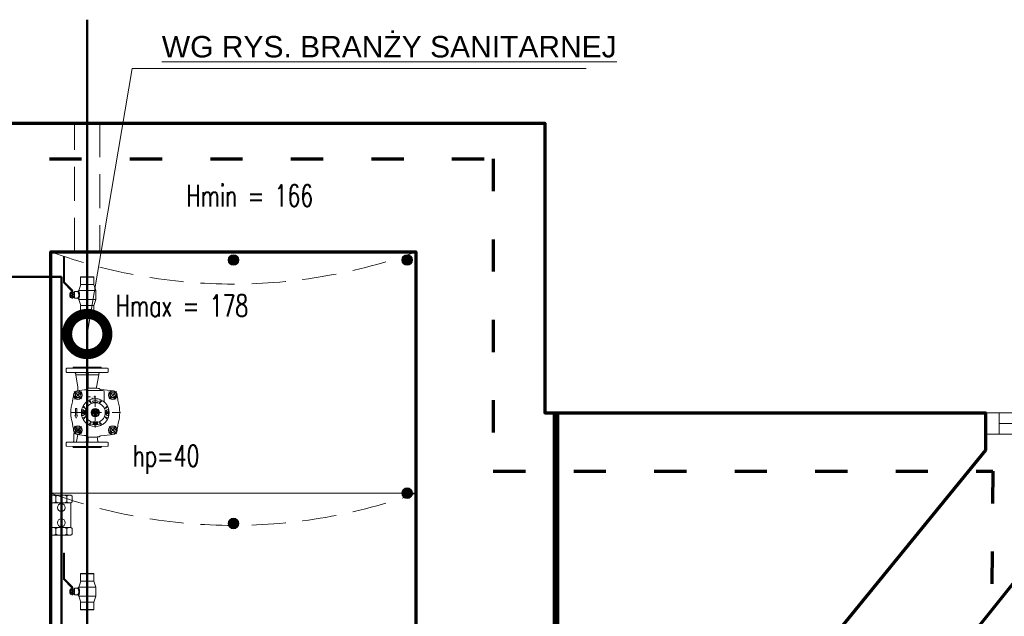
# Model space of a CAD drawing. Header units: centimetres. Extents: x 0 to 8068, y -312 to 10136.
# Tile 6 of 18: x 915 to 1282, y 1140 to 1363. Entities that reach past the tile are written whole.
import ezdxf
from ezdxf import colors
from ezdxf.entities.mleader import LeaderData, LeaderLine
from ezdxf.enums import TextEntityAlignment as Align
from ezdxf.math import Vec2, Vec3

# ---------------------------------------------------------------- set-up
doc = ezdxf.new("R2010")
doc.units = ezdxf.units.CM
for name, pattern in [('CENTER', [4, 2, -0.9, 0.2, -0.9]), ('DASHDOT', [25.4, 12.7, -6.35, 0, -6.35]), ('DASHED', [19.05, 12.7, -6.35]), ('ISO03W100', [30, 12, -18])]:
    doc.linetypes.add(name, pattern=pattern)
doc.layers.get('0').update_dxf_attribs({"lineweight": 13})
for name, color, linetype, lineweight, true_color in [('0_ZAKRES_OPRACOWANIA', 7, 'DASHED', 35, 0x01bfff), ('INW_NIEWIDOCZNE', 7, 'DASHED', 5, 0x838383), ('INW_OKNA', 7, 'Continuous', 13, 0x838383), ('INW_OPIS', 7, 'Continuous', 13, 0x838383), ('INW_WIDOKOWE', 7, 'Continuous', 13, 0x838383), ('INW_ŚCIANY KONSTRUKCYJNE', 7, 'Continuous', 70, 0x838383), ('PPOŻ_GRANICA STREFY', 7, 'Continuous', 13, 0xcc0403), ('S_WODA', 7, 'DASHED', 50, 0x3284cd)]:
    doc.layers.add(name, color=color, linetype=linetype, lineweight=lineweight, true_color=true_color)
doc.layers.add('A_OPIS', color=241, linetype='Continuous', lineweight=13)
doc.layers.add('IS_w_armatura', color=150, linetype='Continuous', lineweight=5)
doc.styles.add('50 ARIAL', font='arial.ttf', dxfattribs={"height": 8})
doc.styles.add('50 ROMANS', font='ROMANS.shx', dxfattribs={"width": 0.7, "height": 8})
doc.styles.add('CP_ATTR', font='simplex.shx')

# ---------------------------------------------------------------- blocks, each defined once
blk = doc.blocks.new('*U409')
for points in [[(-50, -4), (-45, -4), (-45, 4), (-50, 4), (-50, -4)], [(-5, 4), (-45, 4)], [(-5, -4), (0, -4), (0, 4), (-5, 4), (-5, -4)], [(-5, 0), (-45, 0)], [(-5, -4), (-45, -4)]]:
    blk.add_lwpolyline(points)
blk = doc.blocks.new('_DotSmall')
at = {"color": 0, "linetype": 'ByBlock', "const_width": 0.5}
blk.add_lwpolyline([(-0.0625, 0, 1), (0.0625, 0, 1)], format="xyb", close=True, dxfattribs=at)
blk = doc.blocks.new('JS50 (300mm) Apator Powogaz (widok góra)')
at = {"linetype": 'DASHDOT', "lineweight": 0, "ltscale": 3}
for p, q in [((136.7, 221.8), (163.6, 194.9)), ((215.2, 51.3), (215.2, 237.3)), ((293.7, 221.8), (266.8, 194.9)), ((42.2, 113.3), (348.2, 113.3)), ((270.2, 143.3), (160.2, 143.3)), ((136.7, 64.8), (163.6, 91.7)), ((293.7, 64.8), (266.8, 91.7))]:
    blk.add_line(p, q, dxfattribs=at)
at = {"linetype": 'Continuous', "lineweight": 0}
for p, q in [((49.2, 166.6), (49.6, 189.3)), ((51.6, 191.3), (62.9, 191.3)), ((65.1, 162.2), (64.9, 189.3)), ((143.2, 216.1), (140, 206.3)), ((140, 206.3), (146.9, 198.5)), ((153.4, 218.2), (143.2, 216.1)), ((146.9, 198.5), (157, 200.6)), ((160.3, 210.4), (153.4, 218.2)), ((157, 200.6), (160.3, 210.4)), ((190, 188.8), (200.8, 177.9)), ((195.3, 191.3), (200.8, 177.9)), ((214.5, 192.2), (214.5, 183.3)), ((215.9, 192.2), (215.9, 183.3)), ((235.1, 191.3), (229.5, 177.9)), ((229.5, 177.9), (240.4, 188.8)), ((270.5, 211.9), (278.4, 218.6)), ((272.3, 201.6), (270.5, 211.9)), ((282.1, 198.1), (272.3, 201.6)), ((278.4, 218.6), (288.2, 215)), ((290, 204.8), (282.1, 198.1)), ((288.2, 215), (290, 204.8)), ((325.2, 155.8), (325.5, 189.3)), ((338.8, 191.3), (327.5, 191.3)), ((341.2, 166.6), (340.8, 189.3)), ((45.2, 164.3), (49.2, 166.6)), ((45.2, 113.3), (45.2, 164.3)), ((49.2, 166.6), (49.2, 113.3)), ((65.2, 156.3), (65.1, 162.2)), ((65.2, 162.2), (65.2, 122.3)), ((71.1, 156.3), (74.7, 156.3)), ((74.7, 156.3), (120, 148.3)), ((74.7, 154.2), (74.7, 116.3)), ((120, 148.3), (124.3, 148.3)), ((125, 158.3), (125, 158.3)), ((132.2, 116.3), (132.2, 170.3)), ((138.2, 176.3), (175, 176.3)), ((167.2, 163.2), (180.6, 157.6)), ((169.7, 168.5), (180.6, 157.6)), ((178.8, 151.2), (171.8, 154)), ((175.9, 139.8), (175.9, 146.8)), ((178.7, 147.3), (176.4, 147.3)), ((178.3, 148.3), (177.2, 148.3)), ((203.7, 148.1), (203.6, 147.8)), ((203.6, 147.8), (205.5, 146.4)), ((203.7, 148.1), (207, 148.1)), ((204.7, 150.3), (204.8, 150.4)), ((204.7, 150.2), (204.7, 150.3)), ((204.7, 150), (204.7, 150.2)), ((204.7, 149.9), (204.7, 150)), ((204.8, 149.8), (204.7, 149.9)), ((204.7, 147.4), (206.5, 147.4)), ((206.7, 145.9), (204.7, 147.4)), ((204.8, 150.6), (204.9, 150.7)), ((204.8, 150.5), (204.8, 150.6)), ((204.8, 150.4), (204.8, 150.5)), ((204.8, 149.7), (204.8, 149.8)), ((204.8, 149.6), (204.8, 149.7)), ((204.9, 149.5), (204.8, 149.6)), ((204.9, 150.7), (205, 150.8)), ((204.9, 149.3), (204.9, 149.5)), ((205, 149.2), (204.9, 149.3)), ((205, 150.8), (205.1, 151)), ((205.1, 149.2), (205, 149.2)), ((205.1, 151), (205.3, 151.2)), ((205.2, 150.7), (205.1, 150.6)), ((205.1, 150.6), (205.1, 150.4)), ((205.1, 150.4), (205.1, 150.3)), ((205.1, 150.3), (205.2, 150.1)), ((205.2, 149.1), (205.1, 149.2)), ((205.4, 150.9), (205.2, 150.7)), ((205.2, 150.1), (205.3, 150)), ((205.4, 149), (205.2, 149.1)), ((205.3, 151.2), (205.5, 151.3)), ((205.3, 150), (205.4, 149.9)), ((205.7, 150.8), (205.4, 150.9)), ((205.4, 149.9), (205.6, 149.8)), ((205.7, 148.9), (205.4, 149)), ((205.5, 151.3), (205.8, 151.4)), ((205.6, 149.8), (205.7, 149.7)), ((206, 150.7), (205.7, 150.8)), ((205.7, 149.7), (205.9, 149.6)), ((205.9, 148.9), (205.7, 148.9)), ((205.8, 151.4), (206, 151.4)), ((205.9, 149.6), (206.2, 149.4)), ((206.2, 148.9), (205.9, 148.9)), ((206, 151.4), (206.3, 151.4)), ((206.2, 150.6), (206, 150.7)), ((206.3, 150.5), (206.2, 150.6)), ((206.2, 149.4), (206.5, 149.4)), ((206.4, 149), (206.2, 148.9)), ((206.3, 151.4), (206.5, 151.3)), ((206.5, 150.4), (206.3, 150.5)), ((206.6, 149.1), (206.4, 149)), ((206.5, 151.3), (206.7, 151.2)), ((206.6, 150.3), (206.5, 150.4)), ((206.5, 149.4), (206.7, 149.6)), ((206.7, 150.1), (206.6, 150.3)), ((206.8, 149.3), (206.6, 149.1)), ((206.7, 151.2), (206.9, 151)), ((206.8, 150), (206.7, 150.1)), ((206.7, 149.6), (206.8, 149.7)), ((206.8, 149.9), (206.8, 150)), ((206.8, 149.7), (206.8, 149.9)), ((206.9, 149.5), (206.8, 149.3)), ((206.8, 146.9), (206.8, 146.8)), ((207, 146.7), (206.8, 146.8)), ((206.9, 151), (207, 150.8)), ((207, 149.7), (206.9, 149.5)), ((207, 150.8), (207.1, 150.6)), ((207.1, 149.9), (207, 149.7)), ((207.5, 148.3), (207, 146.7)), ((208.5, 154.3), (207.1, 153.1)), ((207.3, 152.9), (207.1, 153.1)), ((207.1, 150.6), (207.2, 150.4)), ((207.2, 150.1), (207.1, 149.9)), ((207.2, 150.4), (207.2, 150.1)), ((207.5, 153.1), (207.3, 152.9)), ((207.3, 148.4), (207.3, 148.4)), ((207.5, 148.3), (207.3, 148.4)), ((207.8, 153.1), (208.5, 152.2)), ((208.5, 152.2), (207.9, 151.7)), ((208.4, 153.6), (210, 151.7)), ((208.5, 154.3), (208.7, 154.1)), ((208.5, 154.3), (208.7, 154.1)), ((208.7, 154.1), (208.5, 153.9)), ((208.7, 152), (208.5, 151.9)), ((208.7, 152), (209.6, 151)), ((210.7, 151.6), (209.1, 150.3)), ((209.6, 151), (209.4, 150.8)), ((210.6, 151.8), (210.4, 151.6)), ((210.6, 151.8), (210.7, 151.6)), ((211.9, 148.3), (212.6, 148.9)), ((217.1, 155.6), (212.6, 155.6)), ((212.6, 155.6), (212.6, 153.8)), ((221.4, 153.9), (212.6, 153.9)), ((212.6, 151.7), (212.6, 153.2)), ((221.4, 153.2), (212.6, 153.2)), ((213.7, 151.7), (212.6, 151.7)), ((212.6, 148.9), (213, 149.1)), ((213, 149.1), (213.2, 149.3)), ((213.2, 149.3), (213.5, 149.5)), ((213.5, 149.5), (213.6, 149.7)), ((213.6, 149.7), (213.7, 149.8)), ((213.7, 151.6), (213.7, 151.7)), ((213.7, 151.5), (213.7, 151.6)), ((213.7, 151.3), (213.7, 151.5)), ((213.7, 151), (213.7, 151.3)), ((213.7, 150.7), (213.7, 151)), ((213.7, 150.4), (213.7, 150.7)), ((213.7, 150.1), (213.7, 150.4)), ((213.7, 149.8), (213.7, 150.1)), ((216.2, 146.7), (216.5, 147.1)), ((216.5, 147.1), (216.7, 147.5)), ((216.7, 147.5), (216.9, 148)), ((216.9, 148), (217.1, 148.4)), ((217.1, 155.3), (217.1, 157.7)), ((217.1, 155.6), (221.4, 155.6)), ((217.1, 155.3), (217.1, 149)), ((217.1, 148.4), (217.1, 149)), ((217.1, 148.8), (217.1, 148.8)), ((221.4, 151.4), (219.5, 151.4)), ((219.5, 151.4), (219.5, 151.3)), ((219.5, 151.3), (219.5, 151.1)), ((219.5, 151.1), (219.5, 150.8)), ((219.5, 150.8), (219.6, 150.4)), ((219.6, 150.4), (219.8, 149.9)), ((219.8, 149.9), (220.1, 149.4)), ((220.1, 149.4), (220.4, 148.9)), ((220.4, 148.9), (220.9, 148.4)), ((220.9, 148.4), (221.4, 147.8)), ((221.4, 155.6), (221.4, 153.9)), ((221.4, 153.2), (221.4, 151.4)), ((221.4, 147.8), (221.8, 147.3)), ((221.8, 147.3), (222.2, 146.8)), ((222.2, 146.8), (222.4, 146.3)), ((224.9, 145.3), (224.9, 148.2)), ((224.9, 148.2), (226.5, 148.2)), ((226.5, 148.2), (226.5, 138.5)), ((226.9, 138.5), (226.9, 148.2)), ((226.9, 148.2), (228.4, 148.2)), ((228.4, 148.2), (228.4, 138.5)), ((258.7, 151.8), (247.9, 151.8)), ((258.7, 147.3), (248.7, 147.3)), ((249.7, 157.4), (260.7, 168.5)), ((260.1, 147.3), (251.5, 147.3)), ((257.3, 160.7), (254.9, 162.7)), ((263.2, 163.2), (257.3, 160.7)), ((258.7, 147.3), (258.7, 151.8)), ((260, 146.3), (260, 147.3)), ((260.1, 147.3), (260.1, 139.3)), ((305.4, 158.3), (305.4, 158.3)), ((322.7, 152.9), (306, 149.9)), ((325.2, 155.8), (325.2, 70.8)), ((345.2, 164.3), (341.2, 166.6)), ((341.2, 166.6), (341.2, 60)), ((345.2, 113.3), (345.2, 164.3)), ((45.2, 113.3), (45.2, 62.3)), ((49.2, 60), (49.2, 113.3)), ((65.2, 64.3), (65.2, 122.3)), ((71.2, 116.3), (124.2, 116.3)), ((71.2, 110.3), (127.2, 110.3)), ((74.7, 110.3), (74.7, 71.7)), ((124.2, 143.3), (124.2, 113.3)), ((127.6, 112.5), (124.2, 113.4)), ((124.2, 113.3), (128.6, 108.8)), ((129.6, 110.3), (129.7, 110.3)), ((138.2, 110.3), (175, 110.3)), ((156.2, 141.9), (152.2, 141.9)), ((156.2, 141.9), (156.2, 145.9)), ((156.2, 141.9), (156.2, 137.9)), ((156.2, 141.9), (160.2, 141.9)), ((156.2, 121.9), (156.2, 125.9)), ((156.2, 121.9), (156.2, 117.9)), ((164, 131.9), (160, 131.9)), ((167.2, 123.4), (180.6, 128.9)), ((169.7, 118.1), (180.6, 128.9)), ((178.8, 135.4), (171.8, 132.6)), ((178.5, 139.3), (176.4, 139.3)), ((178.3, 138.3), (177.2, 138.3)), ((178.5, 139.3), (178.7, 139.3)), ((202.7, 143.4), (202.8, 143.6)), ((202.7, 143.3), (202.7, 143.4)), ((202.7, 143.2), (202.7, 143.3)), ((202.7, 143.1), (202.7, 143.2)), ((202.7, 143), (202.7, 143.1)), ((202.7, 142.8), (202.7, 143)), ((202.7, 142.7), (202.7, 142.8)), ((202.7, 142.6), (202.7, 142.7)), ((202.8, 142.5), (202.7, 142.6)), ((202.8, 143.7), (202.9, 143.8)), ((202.8, 143.6), (202.8, 143.7)), ((202.8, 142.4), (202.8, 142.5)), ((202.9, 142.3), (202.8, 142.4)), ((202.9, 143.8), (203, 143.9)), ((203, 143.3), (202.9, 143)), ((202.9, 143), (203, 142.7)), ((203, 142.2), (202.9, 142.3)), ((203.1, 146.4), (203, 146.1)), ((203, 146.1), (205.6, 144.2)), ((203, 143.9), (203.1, 144.1)), ((203.2, 143.4), (203, 143.3)), ((203, 142.7), (203.3, 142.6)), ((203, 142.1), (203, 142.2)), ((203.2, 141.9), (203, 142.1)), ((203.1, 146.4), (205.5, 146.4)), ((203.1, 144.1), (203.4, 144.2)), ((203.6, 143.5), (203.2, 143.4)), ((203.4, 141.8), (203.2, 141.9)), ((203.3, 142.6), (203.6, 142.5)), ((203.4, 144.2), (203.6, 144.3)), ((203.7, 141.8), (203.4, 141.8)), ((203.4, 140.1), (203.5, 140.2)), ((203.4, 139.9), (203.4, 140.1)), ((203.4, 139.7), (203.4, 139.9)), ((203.4, 139.5), (203.4, 139.7)), ((203.4, 139.4), (203.4, 139.5)), ((203.4, 139.2), (203.4, 139.4)), ((203.4, 139), (203.4, 139.2)), ((203.5, 138.8), (203.4, 139)), ((203.5, 140.2), (203.6, 140.4)), ((203.6, 138.6), (203.5, 138.8)), ((203.6, 144.3), (203.8, 144.3)), ((203.8, 143.5), (203.6, 143.5)), ((203.6, 142.5), (203.9, 142.5)), ((203.6, 140.4), (203.7, 140.5)), ((203.7, 138.5), (203.6, 138.6)), ((203.9, 141.7), (203.7, 141.8)), ((203.7, 140.5), (203.8, 140.6)), ((203.8, 139.3), (203.7, 139)), ((203.7, 139), (203.8, 138.8)), ((203.8, 138.3), (203.7, 138.5)), ((203.8, 144.3), (204.1, 144.3)), ((204.1, 143.5), (203.8, 143.5)), ((203.8, 140.6), (203.9, 140.8)), ((204, 139.7), (203.8, 139.5)), ((203.8, 139.5), (203.8, 139.3)), ((203.8, 138.8), (203.9, 138.7)), ((203.9, 138.2), (203.8, 138.3)), ((203.9, 142.5), (204.2, 142.5)), ((204.2, 141.8), (203.9, 141.7)), ((203.9, 140.8), (204, 140.8)), ((203.9, 138.7), (204, 138.5)), ((204, 138.1), (203.9, 138.2)), ((204, 140.8), (204.1, 140.9)), ((204.1, 139.9), (204, 139.7)), ((204, 138.5), (204.1, 138.4)), ((204.1, 137.9), (204, 138.1)), ((204.1, 145.6), (206.6, 145.6)), ((204.1, 145.6), (205.5, 144.6)), ((204.1, 144.3), (204.3, 144.2)), ((204.5, 143.5), (204.1, 143.5)), ((204.1, 140.9), (204.3, 141)), ((204.3, 140), (204.1, 139.9)), ((204.1, 138.4), (204.2, 138.4)), ((204.3, 137.8), (204.1, 137.9)), ((204.2, 142.5), (204.5, 142.6)), ((204.4, 141.9), (204.2, 141.8)), ((204.2, 138.4), (204.3, 138.3)), ((204.8, 145.6), (204.3, 145.6)), ((204.3, 144.2), (204.5, 144.1)), ((204.3, 141), (204.4, 141.1)), ((204.5, 140.1), (204.3, 140)), ((204.3, 138.3), (204.4, 138.3)), ((204.4, 137.6), (204.3, 137.8)), ((204.6, 142), (204.4, 141.9)), ((204.4, 141.1), (204.8, 141.2)), ((204.4, 138.3), (204.5, 138.4)), ((205, 137.7), (204.4, 137.5)), ((204.4, 137.5), (204.4, 137.6)), ((204.5, 144.1), (204.7, 143.9)), ((204.7, 143.3), (204.5, 143.5)), ((204.5, 142.6), (204.8, 142.8)), ((204.8, 140.2), (204.5, 140.1)), ((204.5, 138.4), (204.7, 138.4)), ((204.8, 142.2), (204.6, 142)), ((204.7, 143.9), (204.8, 143.7)), ((204.8, 143), (204.7, 143.3)), ((204.7, 138.4), (204.8, 138.5)), ((205.3, 145.6), (204.8, 145.6)), ((204.8, 143.7), (205, 143.5)), ((204.8, 142.8), (204.8, 143)), ((204.9, 142.3), (204.8, 142.2)), ((204.8, 141.2), (205.2, 141.2)), ((205, 140.3), (204.8, 140.2)), ((204.8, 138.5), (204.9, 138.6)), ((205, 142.5), (204.9, 142.4)), ((204.9, 142.4), (204.9, 142.3)), ((204.9, 138.9), (204.9, 139)), ((204.9, 139), (205.1, 139)), ((205, 138.7), (204.9, 138.9)), ((204.9, 138.6), (205, 138.7)), ((205, 143.5), (205, 143.3)), ((205, 143.3), (205.1, 143.1)), ((205.1, 143), (205, 142.8)), ((205, 142.8), (205, 142.7)), ((205, 142.7), (205, 142.6)), ((205, 142.6), (205, 142.5)), ((205.3, 140.4), (205, 140.3)), ((205.1, 137.7), (205, 137.7)), ((205.1, 143.1), (205.1, 143)), ((205.1, 139), (205.7, 137.5)), ((205.2, 137.7), (205.1, 137.7)), ((205.2, 141.2), (205.6, 141.2)), ((205.3, 137.7), (205.2, 137.7)), ((205.2, 136.4), (205.3, 136.5)), ((205.2, 136.3), (205.2, 136.4)), ((205.2, 136.2), (205.2, 136.3)), ((205.2, 136.1), (205.2, 136.2)), ((205.2, 136), (205.2, 136.1)), ((205.2, 135.9), (205.2, 136)), ((205.3, 135.8), (205.2, 135.9)), ((205.6, 140.5), (205.3, 140.4)), ((205.4, 137.6), (205.3, 137.7)), ((205.3, 136.5), (205.4, 136.6)), ((205.5, 135.6), (205.3, 135.8)), ((205.5, 137.5), (205.4, 137.6)), ((205.4, 136.6), (205.5, 136.7)), ((205.5, 137.5), (205.5, 137.5)), ((205.7, 137.5), (205.5, 137.5)), ((205.5, 136.7), (205.6, 136.7)), ((205.6, 135.5), (205.5, 135.6)), ((205.6, 141.2), (205.9, 141.1)), ((205.9, 140.5), (205.6, 140.5)), ((205.6, 136.7), (205.7, 136.7)), ((205.8, 135.4), (205.6, 135.5)), ((205.7, 136.7), (205.9, 136.7)), ((205.9, 143.7), (205.8, 143.8)), ((205.8, 143.8), (205.8, 143.8)), ((205.8, 135.9), (205.9, 136)), ((205.9, 135.7), (205.8, 135.9)), ((206, 135.4), (205.8, 135.4)), ((206.3, 144.8), (205.9, 143.7)), ((205.9, 141.1), (206.1, 141.1)), ((206.2, 140.4), (205.9, 140.5)), ((205.9, 136.7), (206.1, 136.7)), ((205.9, 136), (206, 136.1)), ((206, 135.6), (205.9, 135.7)), ((205.9, 135.7), (206, 135.6)), ((205.9, 135.1), (206, 135.3)), ((206, 135), (205.9, 135.1)), ((206, 136.1), (206.1, 136.2)), ((206.3, 135.6), (206, 135.6)), ((206, 135.3), (206, 135.4)), ((206.1, 134.8), (206, 135)), ((206.1, 144.9), (206.1, 144.7)), ((206.3, 144.8), (206.1, 144.9)), ((206.1, 141.1), (206.2, 141)), ((206.1, 136.7), (206.3, 136.6)), ((206.1, 136.2), (206.2, 136.2)), ((206.2, 134.7), (206.1, 134.8)), ((206.2, 141), (206.4, 140.8)), ((206.4, 140.2), (206.2, 140.4)), ((206.2, 138.6), (206.4, 138.7)), ((206.3, 138.4), (206.2, 138.6)), ((206.2, 136.2), (206.3, 136.2)), ((206.4, 134.6), (206.2, 134.7)), ((207.3, 138.9), (206.3, 138.4)), ((206.3, 137.2), (206.4, 137.3)), ((206.3, 137), (206.3, 137.2)), ((206.3, 137.2), (206.3, 137.2)), ((206.4, 136.9), (206.3, 137)), ((206.3, 136.6), (206.4, 136.5)), ((207, 136.2), (206.3, 135.6)), ((206.3, 136.2), (206.5, 136.2)), ((206.4, 140.8), (206.5, 140.7)), ((206.6, 140.1), (206.4, 140.2)), ((206.4, 138.7), (206.5, 138.9)), ((206.4, 137.3), (206.7, 137.4)), ((206.5, 136.9), (206.4, 136.9)), ((206.4, 136.5), (206.6, 136.4)), ((206.5, 134.6), (206.4, 134.6)), ((206.5, 140.7), (206.6, 140.6)), ((206.5, 138.9), (206.6, 139)), ((206.6, 136.8), (206.5, 136.9)), ((206.5, 136.2), (206.7, 136)), ((206.6, 134.9), (206.5, 134.9)), ((206.5, 134.9), (206.6, 134.8)), ((206.7, 134.6), (206.5, 134.6)), ((206.7, 145.9), (206.6, 145.6)), ((206.6, 140.6), (206.7, 140.5)), ((206.7, 139.8), (206.6, 140.1)), ((206.6, 139), (206.7, 139.2)), ((206.7, 136.8), (206.6, 136.8)), ((206.6, 136.4), (206.7, 136.3)), ((206.7, 135.1), (206.6, 135)), ((206.6, 135), (206.6, 134.9)), ((206.6, 134.8), (206.6, 134.8)), ((206.6, 134.8), (206.6, 134.8)), ((206.6, 134.8), (206.7, 134.7)), ((206.7, 140.5), (206.8, 140.3)), ((206.7, 139.7), (206.7, 139.8)), ((206.8, 139.5), (206.7, 139.7)), ((206.7, 139.3), (206.8, 139.5)), ((206.7, 139.2), (206.7, 139.3)), ((206.7, 137.4), (207, 137.3)), ((206.9, 136.9), (206.7, 136.8)), ((206.7, 136.3), (206.8, 136.2)), ((207.4, 135.7), (206.7, 135.1)), ((206.7, 134.7), (206.7, 134.7)), ((206.7, 134.7), (206.7, 134.6)), ((206.8, 140.3), (206.9, 140.1)), ((206.8, 136.2), (206.9, 136.1)), ((206.9, 140.1), (206.9, 140)), ((206.9, 140), (207, 139.8)), ((207, 139.2), (206.9, 139)), ((206.9, 139), (207.2, 139.1)), ((207.1, 136.8), (206.9, 136.9)), ((207, 139.8), (207, 139.7)), ((207, 139.7), (207, 139.6)), ((207, 139.6), (207, 139.4)), ((207, 139.4), (207, 139.3)), ((207, 139.3), (207, 139.2)), ((207, 137.3), (207.2, 137.2)), ((207, 136.2), (207.2, 136.4)), ((207.3, 136.5), (207.1, 136.8)), ((207.2, 134.1), (207.1, 133.9)), ((208.7, 132.7), (207.1, 133.9)), ((207.2, 139.1), (207.3, 138.9)), ((207.2, 137.2), (207.4, 137)), ((207.2, 136.4), (207.3, 136.5)), ((207.2, 134.1), (209.3, 134.8)), ((207.4, 137), (207.4, 136.9)), ((207.4, 136.9), (207.5, 136.8)), ((207.6, 135.8), (207.4, 135.7)), ((207.5, 136.8), (207.6, 136.7)), ((207.6, 136.7), (207.7, 136.6)), ((207.7, 135.9), (207.6, 135.8)), ((207.7, 136.6), (207.7, 136.5)), ((207.7, 136.5), (207.7, 136.4)), ((207.7, 136.4), (207.8, 136.3)), ((207.8, 136.2), (207.7, 136)), ((207.7, 136), (207.7, 135.9)), ((207.8, 136.3), (207.8, 136.2)), ((209.9, 134.4), (207.9, 133.6)), ((208.5, 133.2), (207.9, 133.6)), ((208.5, 135.6), (208.1, 135.1)), ((208.1, 135.1), (208.2, 135)), ((208.2, 135), (208.8, 135.2)), ((208.5, 135.6), (210.1, 134.5)), ((209.1, 133.5), (208.5, 133.2)), ((209.2, 133.3), (208.7, 132.7)), ((208.8, 135.2), (209.3, 134.8)), ((209.1, 133.5), (209.2, 133.3)), ((210.1, 134.5), (209.9, 134.4)), ((211.8, 138.3), (211.8, 138.3)), ((212.2, 138), (211.8, 138.3)), ((212.6, 137.7), (212.2, 138)), ((213, 137.5), (212.6, 137.7)), ((212.6, 133.5), (212.6, 134.9)), ((212.6, 134.9), (213.7, 134.9)), ((221.4, 133.5), (212.6, 133.5)), ((212.6, 133), (212.6, 131.3)), ((221.4, 133), (212.6, 133)), ((212.6, 131.3), (217.1, 131.3)), ((213.2, 137.2), (213, 137.5)), ((213.5, 137.1), (213.2, 137.2)), ((213.6, 136.9), (213.5, 137.1)), ((213.7, 136.7), (213.6, 136.9)), ((213.7, 136.4), (213.7, 136.7)), ((213.7, 136.1), (213.7, 136.4)), ((213.7, 135.8), (213.7, 136.1)), ((213.7, 135.5), (213.7, 135.8)), ((213.7, 135.3), (213.7, 135.5)), ((213.7, 135.1), (213.7, 135.3)), ((213.7, 135), (213.7, 135.1)), ((213.7, 134.9), (213.7, 135)), ((215.8, 146.2), (216, 146.4)), ((215.8, 146.1), (215.8, 146.2)), ((215.8, 146.1), (226.5, 143.3)), ((226.5, 143.3), (215.8, 140.5)), ((215.8, 140.5), (215.8, 140.4)), ((215.8, 140.4), (216, 140.2)), ((216, 146.4), (216.2, 146.7)), ((216, 140.2), (216.2, 139.8)), ((216.2, 139.8), (216.5, 139.5)), ((216.5, 139.5), (216.7, 139)), ((216.7, 139), (216.9, 138.6)), ((216.9, 138.6), (217.1, 138.2)), ((217.1, 138.2), (217.1, 137.6)), ((217.1, 137.8), (217.1, 137.8)), ((217.1, 131.3), (217.1, 137.6)), ((217.1, 131.3), (221.4, 131.3)), ((217.1, 131.3), (217.1, 128.9)), ((219.6, 136.3), (219.5, 135.9)), ((219.5, 135.9), (219.5, 135.6)), ((219.5, 135.6), (219.5, 135.4)), ((219.5, 135.4), (219.5, 135.3)), ((219.5, 135.3), (221.4, 135.3)), ((219.8, 136.8), (219.6, 136.3)), ((220.1, 137.3), (219.8, 136.8)), ((220.4, 137.8), (220.1, 137.3)), ((220.9, 138.4), (220.4, 137.8)), ((221.4, 138.9), (220.9, 138.4)), ((221.8, 139.4), (221.4, 138.9)), ((221.4, 135.3), (221.4, 133.5)), ((221.4, 133), (221.4, 131.3)), ((222.2, 139.9), (221.8, 139.4)), ((222.4, 140.4), (222.2, 139.9)), ((222.4, 146.3), (222.6, 145.9)), ((222.6, 140.8), (222.4, 140.4)), ((222.6, 145.9), (222.7, 145.6)), ((222.7, 141.2), (222.6, 140.8)), ((222.7, 145.6), (222.8, 145.4)), ((222.8, 141.4), (222.7, 141.2)), ((222.8, 145.4), (222.8, 145.3)), ((222.8, 145.3), (224.9, 145.3)), ((224.9, 141.4), (222.8, 141.4)), ((222.8, 141.4), (222.8, 141.4)), ((224.9, 138.5), (224.9, 141.4)), ((226.5, 138.5), (224.9, 138.5)), ((228.4, 138.5), (226.9, 138.5)), ((237.5, 143.3), (237.5, 143.3)), ((258.7, 134.8), (247.9, 134.8)), ((258.7, 139.3), (248.7, 139.3)), ((249.7, 129.1), (260.7, 118.1)), ((260.1, 139.3), (251.5, 139.3)), ((260, 146.3), (253.7, 146.3)), ((253.7, 146.3), (253.7, 140.3)), ((260, 140.3), (253.7, 140.3)), ((254.7, 146.3), (254.7, 140.3)), ((257.3, 125.9), (254.8, 124)), ((256.7, 146.3), (256.7, 140.3)), ((263.2, 123.4), (257.3, 125.9)), ((258.7, 134.8), (258.7, 139.3)), ((260, 140.3), (260, 139.3)), ((300.7, 110.3), (300.8, 110.3)), ((306.2, 113.3), (301.8, 108.8)), ((302.8, 112.5), (306.2, 113.4)), ((303.2, 110.3), (319.2, 110.3)), ((306.2, 143.3), (306.2, 113.3)), ((306.2, 116.3), (319.2, 116.3)), ((345.2, 113.3), (345.2, 62.3)), ((74.7, 70.3), (120, 78.3)), ((133.9, 78.3), (120, 78.3)), ((140, 80.3), (146.9, 88.1)), ((143.2, 70.5), (140, 80.3)), ((146.9, 88.1), (157, 86)), ((160.3, 76.1), (153.4, 68.4)), ((157, 86.2), (157, 86)), ((157, 86), (160.3, 76.1)), ((190, 97.8), (200.8, 108.6)), ((195.3, 95.2), (200.8, 108.6)), ((200.2, 74.8), (226.2, 74.8)), ((200.2, 74.8), (200.2, 72.3)), ((214.5, 94.3), (214.5, 103.2)), ((215.2, 94.3), (215.2, 94.3)), ((215.2, 94.3), (215.2, 94.3)), ((215.9, 94.3), (215.9, 103.2)), ((226.2, 74.8), (226.2, 77.5)), ((235.2, 72.3), (226.2, 77.5)), ((235.1, 95.2), (229.5, 108.6)), ((229.5, 108.6), (240.4, 97.8)), ((270.3, 74.8), (270.5, 74.7)), ((272.3, 84.9), (270.5, 74.7)), ((270.5, 74.7), (278.4, 68)), ((282.1, 88.5), (272.3, 84.9)), ((290, 81.8), (282.1, 88.5)), ((288.2, 71.5), (290, 81.8)), ((322.7, 73.7), (296.5, 78.3)), ((45.2, 62.3), (49.2, 60)), ((49.2, 60), (49.6, 37.3)), ((65.1, 64.3), (64.9, 37.3)), ((71.1, 70.3), (74.7, 70.3)), ((153.4, 68.4), (143.2, 70.5)), ((200.2, 69.8), (200.2, 72.3)), ((200.2, 69.8), (226.2, 69.8)), ((235.2, 72.3), (226.2, 67.1)), ((226.2, 69.8), (226.2, 67.1)), ((278.4, 68), (288.2, 71.5)), ((291.4, 65.7), (291.3, 66.6)), ((322.3, 63.2), (294.4, 63.2)), ((325.2, 70.8), (325.5, 37.3)), ((341.2, 60), (340.8, 37.3)), ((341.2, 60), (340.8, 37.3)), ((345.2, 62.3), (341.2, 60)), ((51.6, 35.3), (62.9, 35.3)), ((338.8, 35.3), (327.5, 35.3))]:
    blk.add_line(p, q, dxfattribs=at)
at = {"linetype": 'CENTER', "lineweight": 0}
blk.add_line((219.7, 187.8), (210.7, 187.8), dxfattribs=at)
at = {"linetype": 'DASHDOT', "lineweight": 0}
for p, q in [((255.7, 136.3), (255.7, 150.3)), ((207.7, 98.5), (222.7, 98.5))]:
    blk.add_line(p, q, dxfattribs=at)
at = {"linetype": 'Continuous', "lineweight": 0}
for centre, radius in [((150.1, 208.3), 16), ((150.1, 208.3), 14.6), ((280.3, 208.3), 16), ((280.3, 208.3), 14.6), ((150.1, 208.3), 9), ((215.2, 143.3), 52), ((215.2, 187.8), 4.5), ((280.3, 208.3), 9), ((215.2, 143.3), 16), ((215.2, 143.3), 2.64), ((150.1, 78.2), 16), ((150.1, 78.2), 14.6), ((150.1, 78.2), 9), ((215.2, 98.8), 4.5), ((280.3, 78.2), 16), ((280.3, 78.2), 14.6), ((280.3, 78.2), 9), ((280.3, 78.2), 5.25)]:
    blk.add_circle(centre, radius, dxfattribs=at)
at = {"linetype": 'DASHDOT', "lineweight": 0, "ltscale": 3}
for start, end in [(123.1546, 146.8454), (33.1546, 56.8454), (213.1546, 236.8454), (303.1546, 326.8454)]:
    blk.add_arc((215.2, 143.3), 92, start, end, dxfattribs=at)
at = {"linetype": 'Continuous', "lineweight": 0}
for centre, radius, start, end in [((215.2, -144.7), 375, 96.8265, 100.4402), ((167.1, 257.4), 30, 276.8265, 286.2531), ((215.2, 92.3), 142, 73.7469, 106.2531), ((263.3, 257.4), 30, 253.7469, 263.1735), ((215.2, -144.7), 375, 79.5598, 83.1735), ((51.6, 189.3), 2, 90, 179), ((62.9, 189.3), 2, 0.5, 90), ((503.2, 143.3), 375, 169.5597, 176.8543), ((215.2, 143.3), 50, 76.3454, 103.6546), ((215.2, 194), 12, 190.3852, 349.6148), ((-72.8, 143.3), 375, 3.1456, 10.4402), ((327.5, 189.3), 2, 90, 179.5), ((338.8, 189.3), 2, 1, 90), ((71.1, 162.3), 6, 180.5, 270), ((266.2, 143.3), 142, 173.9364, 180.0748), ((266.2, 143.3), 142, 173.9363, 180), ((123.7, 163.1), 5, 284.736, 357.0071), ((503.2, 143.3), 375, 176.8544, 177.007), ((138.2, 170.3), 6, 90, 180), ((215.2, 143.3), 44.7, 166.0924, 193.9076), ((176.4, 146.8), 0.5, 90, 180), ((177.2, 147.8), 0.5, 90, 173.2437), ((215.2, 143.3), 38.7, 173.2437, 174.075), ((215.2, 143.3), 37.2, 172.286, 173.8355), ((215.2, 143.3), 37.3, 14.3808, 172.286), ((215.2, 143.3), 36.7, 173.7396, 186.2604), ((215.2, 143.3), 14.5, 90, 270), ((215.2, 143.3), 14, 90, 180), ((206.5, 147), 0.35, 341.4131, 90), ((207, 148.5), 0.35, 270, 341.4131), ((207.6, 152.9), 0.23, 39.7439, 129.7439), ((208.5, 151), 0.952, 129.7439, 309.7439), ((208.9, 151.4), 0.698, 129.7439, 309.7439), ((208.6, 153.7), 0.23, 129.7439, 219.7439), ((215.2, 143.3), 6.03, 123.1405, 235.9853), ((210.2, 151.8), 0.23, 219.7439, 309.7439), ((215.2, 143.3), 14.5, 82.355, 90), ((215.2, 143.3), 14, 82.0878, 90), ((215.2, 143.3), 14.5, 277.645, 82.355), ((252.3, 152.8), 1, 194.3808, 270), ((215.2, 143.3), 37.2, 353.8355, 6.1645), ((215.2, 143.3), 45.5, 337.5, 22.5), ((-72.8, 143.3), 375, 2.993, 3.1456), ((306.7, 163.1), 5, 182.993, 255.2641), ((164.2, 143.3), 142, 0, 6.0637), ((164.2, 143.3), 142, 0, 6.0637), ((322.2, 155.8), 3, 280, 359.5), ((71.2, 122.3), 6, 180, 270), ((71.2, 104.3), 6, 90, 180), ((126.7, 109.6), 3, 5.1128, 72.5001), ((138.2, 116.3), 6, 180, 270), ((176.4, 139.8), 0.5, 180, 270), ((215.2, 143.3), 38.8, 185.925, 186.7563), ((177.2, 138.8), 0.5, 186.7563, 270), ((215.2, 143.3), 37.2, 186.2234, 345.6192), ((215.2, 143.3), 14, 180, 270), ((205.7, 144.9), 0.35, 233.7689, 341.4131), ((205.3, 144), 0.35, 53.7689, 57.9693), ((205.4, 143.9), 0.35, 341.4131, 53.7689), ((215.2, 143.3), 14, 270, 277.9122), ((215.2, 143.3), 14.5, 270, 277.645), ((252.3, 133.8), 1, 90, 165.6192), ((303.7, 109.6), 3, 107.5, 174.8873), ((303.7, 109.6), 3, 107.5, 174.8873), ((319.2, 122.3), 6, 270, 360), ((319.2, 104.3), 6, 0, 90), ((125.1, 105.3), 5, 5.7356, 45), ((503.2, 143.3), 375, 185.1128, 190.4403), ((503.2, 143.3), 375, 185.1128, 190.4403), ((215.2, 92.5), 12, 10.3852, 169.6148), ((215.2, 143.3), 50, 256.3454, 283.6546), ((-72.8, 143.3), 375, 349.5598, 354.8873), ((305.3, 105.3), 5, 135, 174.2644), ((322.2, 70.8), 3, 0.5, 80), ((51.6, 37.3), 2, 181, 270), ((62.9, 37.3), 2, 270, 359.5), ((71.1, 64.3), 6, 90, 179.5), ((215.2, 431.3), 375, 259.5598, 263.1735), ((167.1, 29.2), 30, 73.7469, 83.1735), ((215.2, 194.3), 142, 253.7469, 286.2531), ((215.2, 194.3), 142, 253.7469, 286.2531), ((215.2, 194.3), 142, 253.7469, 286.2531), ((263.3, 29.2), 30, 96.8265, 106.2531), ((215.2, 431.3), 375, 276.8265, 280.4402), ((294.4, 66.2), 3, 190, 270), ((322.3, 60.2), 3, 0.5, 90), ((327.5, 37.3), 2, 180.5, 270), ((338.8, 37.3), 2, 270, 359)]:
    blk.add_arc(centre, radius, start, end, dxfattribs=at)
blk = doc.blocks.new('CP_UCS2D')
blk.add_point((0, 0))
at = {"style": 'CP_ATTR', "flags": 9}
for tag in ['FORM', 'TYPE', 'ID', 'WIDTH', 'HEIGHT', 'SYSTEM', 'VERSION', 'PIPE', 'OTHER']:
    blk.add_attdef(tag, text='', height=0.00005, dxfattribs=at).set_placement((1, 7), align=Align.MIDDLE_LEFT)
blk = doc.blocks.new('CP_INSBP_1')
blk.add_point((0, 0))
at = {"style": 'CP_ATTR', "flags": 9}
for tag in ['FORM', 'TYPE', 'ID', 'WIDTH', 'HEIGHT', 'SYSTEM', 'VERSION', 'PIPE', 'OTHER']:
    blk.add_attdef(tag, text='', height=0.00005, dxfattribs=at).set_placement((-1, 1), align=Align.MIDDLE_LEFT)
blk = doc.blocks.new('CP_INSBP_2')
blk.add_point((0, 0))
at = {"style": 'CP_ATTR', "flags": 9}
for tag in ['FORM', 'TYPE', 'ID', 'WIDTH', 'HEIGHT', 'SYSTEM', 'VERSION', 'PIPE', 'OTHER']:
    blk.add_attdef(tag, text='', height=0.00005, dxfattribs=at).set_placement((-1, 1), align=Align.MIDDLE_LEFT)
blk = doc.blocks.new('Ph_zav082_dn50pn25aa_fyopgxv')
at = {"layer": 'IS_w_armatura'}
for p, q in [((-15.9, 35.1), (-12.1, 40.5)), ((-12.1, 40.5), (9.5, 40.5)), ((13.3, 35.1), (9.5, 40.5)), ((104.9, 35.1), (108.7, 40.5)), ((130.3, 40.5), (108.7, 40.5)), ((134.1, 35.1), (130.3, 40.5)), ((-15.9, -35.1), (-15.9, 35.1)), ((-15.9, 25.7), (-12.1, 20.3)), ((-12.1, 20.3), (-15.9, 10.2)), ((-15.9, 0), (134.1, 0)), ((9.5, 20.3), (-12.1, 20.3)), ((13.3, 25.7), (9.5, 20.3)), ((9.5, 20.3), (13.3, 10.2)), ((13.3, 35.1), (104.9, 35.1)), ((13.3, -35.1), (13.3, 35.1)), ((104.9, -35.1), (104.9, 35.1)), ((104.9, 25.7), (108.7, 20.3)), ((108.7, 20.3), (104.9, 10.2)), ((108.7, 20.3), (130.3, 20.3)), ((134.1, 25.7), (130.3, 20.3)), ((130.3, 20.3), (134.1, 10.2)), ((134.1, -35.1), (134.1, 35.1)), ((-12.1, -20.3), (-15.9, -10.2)), ((-15.9, -25.7), (-12.1, -20.3)), ((-15.9, -35.1), (-12.1, -40.5)), ((9.5, -20.3), (-12.1, -20.3)), ((9.5, -20.3), (13.3, -10.2)), ((13.3, -25.7), (9.5, -20.3)), ((13.3, -35.1), (9.5, -40.5)), ((104.9, -35.1), (13.3, -35.1)), ((108.7, -20.3), (104.9, -10.2)), ((104.9, -25.7), (108.7, -20.3)), ((104.9, -35.1), (108.7, -40.5)), ((108.7, -20.3), (130.3, -20.3)), ((130.3, -20.3), (134.1, -10.2)), ((134.1, -25.7), (130.3, -20.3)), ((134.1, -35.1), (130.3, -40.5)), ((-12.1, -40.5), (9.5, -40.5)), ((130.3, -40.5), (108.7, -40.5))]:
    blk.add_line(p, q, dxfattribs=at)
for centre in [(30.7, 0), (87.5, 0)]:
    blk.add_circle(centre, 14.7, dxfattribs=at)
at = {"layer": 'IS_w_armatura', "xscale": 0.3, "zscale": 0.3, "rotation": 180}
for name, p, yscale in [('CP_UCS2D', (0, 0), 0.3), ('CP_UCS2D', (0, 0), -0.3), ('CP_INSBP_2', (118.2, 0), -0.3)]:
    blk.add_blockref(name, p, dxfattribs=dict(at, yscale=yscale))
at = {"layer": 'IS_w_armatura', "xscale": 0.3, "zscale": 0.3}
for name, p, yscale in [('CP_INSBP_1', (0, 0), -0.3), ('CP_UCS2D', (118.2, 0), 0.3), ('CP_UCS2D', (118.2, 0), -0.3)]:
    blk.add_blockref(name, p, dxfattribs=dict(at, yscale=yscale))
at = {"layer": 'IS_w_armatura', "linetype": 'ByBlock', "style": 'CP_ATTR', "flags": 9}
for tag in ['NAME', 'GROUP', 'NUMBER', 'PRODUCER', 'ARTICLE', 'PRODUCT-TYPE', 'ORDER-NO', 'CHARACTER', 'DN', 'PN', 'TEMPERATURE', 'FLOW', 'POWER', 'VOLTAGE', 'WEIGHT', 'OTHER']:
    blk.add_attdef(tag, text='', height=0.00005, dxfattribs=at).set_placement((-16, 0), align=Align.MIDDLE_LEFT)
blk = doc.blocks.new('zw$27C5')
at = {"layer": 'IS_w_armatura'}
for p, q in [((116.8, 126.7), (155.5, 165.4)), ((159.7, 161.2), (121, 122.5)), ((164, 168.9), (288.3, 168.9)), ((288.3, 162.9), (164, 162.9)), ((288.3, 162.9), (288.3, 168.9)), ((295, 168.9), (288.3, 168.9)), ((288.3, 162.9), (295, 162.9)), ((295, 168.9), (295, 162.9)), ((77.5, 111), (112.5, 111)), ((77.5, 111), (77.5, 93.7)), ((83, 125), (78, 125)), ((78, 125), (78, 119)), ((78, 119), (83, 119)), ((81.3, 131.4), (81.3, 126.5)), ((81.8, 117.4), (81.8, 112.5)), ((83.7, 132.9), (82, 132)), ((83.7, 125), (82, 125.9)), ((83.7, 119), (82.7, 118.3)), ((83.7, 111), (82.7, 111.6)), ((83, 125), (112.5, 125)), ((83, 125), (83, 119)), ((112.5, 119), (83, 119)), ((106.2, 132.9), (83.7, 132.9)), ((84.8, 117.4), (84.8, 112.5)), ((88, 134.9), (87, 133.9)), ((89.4, 133.9), (87, 133.9)), ((87, 132.9), (87, 133.9)), ((88, 134.9), (91, 134.9)), ((89.4, 132.9), (89.4, 133.9)), ((89.7, 131.4), (89.7, 126.5)), ((91, 134.9), (99, 134.9)), ((98.1, 117.4), (98.1, 112.5)), ((99, 134.9), (102, 134.9)), ((103, 133.9), (100.6, 133.9)), ((100.6, 133.9), (100.6, 132.9)), ((102, 134.9), (103, 133.9)), ((103, 132.9), (103, 133.9)), ((103.5, 131.4), (103.5, 126.5)), ((106.2, 132.9), (108, 132)), ((106.2, 119), (107.3, 118.3)), ((106.2, 111), (107.3, 111.6)), ((106.2, 125), (108, 125.9)), ((108.2, 117.4), (108.2, 112.5)), ((108.7, 131.4), (108.7, 126.5)), ((112.5, 111), (112.5, 93.7)), ((0, 77.4), (2, 79.5)), ((0, 11.5), (0, 77.4)), ((2, 9.5), (2, 79.5)), ((2, 79.5), (40, 79.5)), ((40, 78.1), (71.5, 88.9)), ((40, 9.5), (40, 79.5)), ((71.5, 0), (71.5, 88.9)), ((71.5, 88.9), (72.6, 88.9)), ((72.6, 88.9), (77.5, 93.7)), ((112.5, 93.7), (117.4, 88.9)), ((117.4, 88.9), (118.5, 88.9)), ((118.5, 0), (118.5, 88.9)), ((150, 78.1), (118.5, 88.9)), ((150, 9.5), (150, 79.5)), ((150, 79.5), (188, 79.5)), ((188, 9.5), (188, 79.5)), ((190, 77.4), (188, 79.5)), ((190, 11.5), (190, 77.4)), ((0, 11.5), (2, 9.5)), ((2, 9.5), (40, 9.5)), ((40, 10.8), (71.5, 0)), ((71.5, 0), (118.5, 0)), ((150, 10.8), (118.5, 0)), ((150, 9.5), (188, 9.5)), ((190, 11.5), (188, 9.5))]:
    blk.add_line(p, q, dxfattribs=at)
for centre, radius, start, end in [((164, 156.9), 12, 90, 135), ((164, 156.9), 6, 90, 135), ((112.5, 130.9), 6, 270, 315), ((112.5, 130.9), 12, 270, 315)]:
    blk.add_arc(centre, radius, start, end, dxfattribs=at)
for points, weights in [([(89.7, 131.4), (85.5, 133.4), (81.3, 131.4)], [1, 1.15470053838, 1]), ([(81.3, 131.4), (81.7, 131.7), (82, 132)], [1, 1.02050710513, 1.03557736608]), ([(81.3, 126.5), (85.5, 124.5), (89.7, 126.5)], [1, 1.15470053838, 1]), ([(82, 125.9), (81.7, 126.2), (81.3, 126.5)], [1.03557736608, 1.02050710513, 1]), ([(84.8, 117.4), (83.3, 119.4), (81.8, 117.4)], [1, 1.15470053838, 1]), ([(81.8, 112.5), (83.3, 110.5), (84.8, 112.5)], [1, 1.15470053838, 1]), ([(98.1, 117.4), (91.5, 119.4), (84.8, 117.4)], [1, 1.15470053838, 1]), ([(84.8, 112.5), (91.5, 110.5), (98.1, 112.5)], [1, 1.15470053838, 1]), ([(89.4, 133.9), (90.3, 134.5), (91, 134.9)], [1, 1.00552275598, 1]), ([(103.5, 131.4), (96.6, 133.4), (89.7, 131.4)], [1, 1.15470053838, 1]), ([(89.7, 126.5), (96.6, 124.5), (103.5, 126.5)], [1, 1.15470053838, 1]), ([(108.2, 117.4), (103.2, 119.4), (98.1, 117.4)], [1, 1.15470053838, 1]), ([(98.1, 112.5), (103.2, 110.5), (108.2, 112.5)], [1, 1.15470053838, 1]), ([(99, 134.9), (99.7, 134.5), (100.6, 133.9)], [1, 1.00552275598, 1]), ([(108.7, 131.4), (106.1, 133.4), (103.5, 131.4)], [1, 1.15470053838, 1]), ([(103.5, 126.5), (106.1, 124.5), (108.7, 126.5)], [1, 1.15470053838, 1]), ([(107.3, 118.3), (107.7, 118.1), (108.2, 117.4)], [1.06369649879, 1.04485222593, 1]), ([(108.2, 112.5), (107.7, 111.8), (107.3, 111.6)], [1, 1.04485222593, 1.06369649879])]:
    blk.add_rational_spline(points, weights, degree=2, dxfattribs=at)
for points, knots in [([(72.6, 88.9), (72.6, 88.9), (72.8, 88.8), (73.2, 88.7), (73.9, 88.4), (75.4, 87.8), (77.5, 87.1), (79.6, 86.4), (82.2, 85.6), (85.2, 85), (87.2, 84.6), (89.4, 84.3), (91.6, 84.2), (93.9, 84), (96.1, 84), (98.4, 84.2), (100.6, 84.3), (102.8, 84.6), (104.8, 85), (108.8, 85.8), (112.1, 86.9), (114.4, 87.7), (115.5, 88.1), (116.3, 88.5), (116.8, 88.7), (117.2, 88.8), (117.4, 88.9), (117.4, 88.9)], [0.2499978, 0.2499978, 0.2499978, 0.2499978, 0.2857142, 0.2857142, 0.2857142, 0.3571428, 0.3571428, 0.3571428, 0.4285714, 0.4285714, 0.4285714, 0.4761904, 0.4761904, 0.4761904, 0.5238095, 0.5238095, 0.5238095, 0.5714285, 0.5714285, 0.5714285, 0.6666666, 0.6666666, 0.6666666, 0.7142857, 0.7142857, 0.7142857, 0.7499875, 0.7499875, 0.7499875, 0.7499875]), ([(112.5, 93.7), (112.5, 93.7), (112.3, 93.6), (112, 93.4), (111.7, 93.2), (111, 92.8), (110.1, 92.4), (108.4, 91.5), (105.8, 90.3), (102.6, 89.4), (101.1, 89), (99.4, 88.6), (97.6, 88.4), (95.9, 88.3), (94.1, 88.3), (92.4, 88.4), (90.6, 88.6), (88.9, 89), (87.4, 89.4), (85, 90), (83, 90.9), (81.3, 91.7), (79.7, 92.4), (78.5, 93.1), (78, 93.4), (77.7, 93.6), (77.5, 93.7), (77.5, 93.7)], [0.2500121, 0.2500121, 0.2500121, 0.2500121, 0.2857143, 0.2857143, 0.2857143, 0.3333334, 0.3333334, 0.3333334, 0.4285715, 0.4285715, 0.4285715, 0.4761905, 0.4761905, 0.4761905, 0.5238096, 0.5238096, 0.5238096, 0.5714286, 0.5714286, 0.5714286, 0.6428572, 0.6428572, 0.6428572, 0.7142858, 0.7142858, 0.7142858, 0.7499836, 0.7499836, 0.7499836, 0.7499836])]:
    blk.add_open_spline(points, degree=3, knots=knots, dxfattribs=at)

msp = doc.modelspace()

# ---------------------------------------------------------------- hatches: boundary and pattern name
at = {"layer": 'INW_OPIS'}
for points in [[(996.758, 1273.216, 1), (992.789, 1273.216, 1)], [(1061.5, 1273.216, 1), (1057.531, 1273.216, 1)], [(1061.5, 1186.247, 1), (1057.531, 1186.247, 1)], [(996.758, 1174.974, 1), (992.789, 1174.974, 1)]]:
    msp.add_hatch(color=256, dxfattribs=at).paths.add_polyline_path(points)

# ---------------------------------------------------------------- linework, layer by layer
at = {"layer": '0_ZAKRES_OPRACOWANIA', "linetype": 'ISO03W100', "lineweight": 70}
msp.add_lwpolyline([(766.149, 551.594), (766.149, 1207.406), (896.209, 1207.406), (896.209, 1310.887), (1091.598, 1310.887), (1091.598, 1194.471), (1277.797, 1194.471), (1270.913, 551.594), (766.149, 551.594)], dxfattribs=at)
at = {"layer": 'INW_NIEWIDOCZNE'}
for centre in [(994.774, 1462.914), (994.774, 1372.914)]:
    msp.add_arc(centre, 198.667, 249.98404, 290.01596, dxfattribs=at)
at = {"layer": 'INW_OPIS'}
for centre in [(994.774, 1273.216), (1059.516, 1273.216), (1059.516, 1186.247), (994.774, 1174.974)]:
    msp.add_circle(centre, 1.984, dxfattribs=at)
at = {"layer": 'INW_WIDOKOWE'}
msp.add_line((1062.774, 1186.247), (926.774, 1186.247), dxfattribs=at)
at = {"layer": 'INW_ŚCIANY KONSTRUKCYJNE'}
for points in [[(0.274, 1216.247), (878.774, 1216.247), (878.774, 1324.247), (1110.774, 1324.247), (1110.774, 1216.247), (1275.081, 1216.247), (1275.081, 1202.341), (1221.274, 1136.247)], [(879.274, 732.247), (874.274, 732.247), (874.274, 939.247), (777.274, 939.247), (777.274, 1046.247), (874.274, 1046.247), (874.274, 1136.247), (926.774, 1136.247), (926.774, 1276.247), (1062.774, 1276.247), (1062.774, 1136.247), (1111.274, 1136.247), (1111.274, 1121.247), (1141.274, 1121.247), (1141.274, 1136.247), (1221.274, 1136.247)], [(1256.274, 1116.247), (1325.081, 1202.341), (1325.081, 1216.247), (2120.274, 1216.247)]]:
    msp.add_lwpolyline(points, dxfattribs=at)
at = {"layer": 'PPOŻ_GRANICA STREFY', "linetype": 'ISO03W100', "ltscale": 0.5, "const_width": 2.5}
msp.add_lwpolyline([(1115.024, 1216.247), (1115.024, 1121.247), (1115.024, 1026.91), (1125.778, 1027.215), (1125.943, 1006.91), (1126.274, 707.747), (979.274, 707.747)], dxfattribs=at)
at = {"layer": 'S_WODA', "linetype": 'ByBlock'}
for p, q in [((930.642, 1266.889), (869.993, 1266.889)), ((930.642, 1133.274), (930.642, 1266.889))]:
    msp.add_line(p, q, dxfattribs=at)
at = {"layer": 'S_WODA', "linetype": 'Continuous'}
msp.add_lwpolyline([(940.292, 1362.824), (940.292, 1128.403), (882.902, 1128.403), (882.902, 926.279)], dxfattribs=at)
at = {"layer": 'S_WODA', "color": 8, "lineweight": 5}
msp.add_lwpolyline([(935.553, 1324.247), (944.964, 1324.247), (944.964, 1276.247), (935.553, 1276.247)], close=True, dxfattribs=at)

# ---------------------------------------------------------------- block references
at = {"layer": 'INW_OKNA'}
msp.add_blockref('*U409', (1325.081, 1212.247), dxfattribs=at)
at = {"layer": 'IS_w_armatura'}
for name, p, xscale, yscale, zscale, rotation in [('zw$27C5', (943.467, 1253.407), 0.07142857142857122, 0.07142857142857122, 0.07142857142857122, 90.0000000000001), ('Ph_zav082_dn50pn25aa_fyopgxv', (930.642, 1183.977), 0.1, 0.1, 0.1, 270), ('zw$27C5', (943.467, 1142.783), 0.07142857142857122, 0.07142857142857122, 0.07142857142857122, 90.0000000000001)]:
    msp.add_blockref(name, p, dxfattribs=dict(at, xscale=xscale, yscale=yscale, zscale=zscale, rotation=rotation))
at = {"layer": 'IS_w_armatura', "lineweight": 0, "xscale": 0.1, "yscale": 0.1, "zscale": 0.1, "rotation": 270}
msp.add_blockref('JS50 (300mm) Apator Powogaz (widok góra)', (928.964, 1237.814), dxfattribs=at)

# ---------------------------------------------------------------- texts
at = {"layer": 'INW_OPIS', "char_height": 8, "width": 233.60624, "attachment_point": 1, "line_spacing_factor": 0.625, "style": '50 ROMANS'}
for s, insert in [('Hmin = 166', (977.217, 1301.215)), ('Hmax = 178', (950.856, 1260.174)), ('hp=40', (957.16, 1204.198))]:
    msp.add_mtext(s, dxfattribs=dict(at, insert=insert))

# ---------------------------------------------------------------- leaders
at = {"layer": 'A_OPIS'}
ml = msp.add_multileader_mtext('Standard', dxfattribs=at)
ml.set_content('\\LWG RYS. BRANŻY SANITARNEJ', color=256, style='50 ARIAL')
ml.set_leader_properties(color=256, linetype='ByLayer', lineweight=-1)
ml.set_arrow_properties(name='DOTSMALL')
ml.build(insert=Vec2(0, 0))
ml.multileader.update_dxf_attribs({"text_left_attachment_type": 5, "text_right_attachment_type": 5, "dogleg_length": 1, "arrow_head_size": 30})
ctx = ml.context
ctx.base_point, ctx.char_height, ctx.arrow_head_size, ctx.landing_gap_size, ctx.plane_origin = Vec3(958.089, 1344.666), 8, 30, 10, Vec3(838.612, 1444.93)
ctx.left_attachment, ctx.right_attachment = 5, 5
notes = []
notes.append((ctx, [(0, (1, 1, 0), (957.089, 1344.666), (1, 0), 1, [(0, [(940.292, 1245.613)], 0, [])])]))
ctx.mtext.insert, ctx.mtext.width, ctx.mtext.flow_direction = Vec3(968.089, 1356.745), 189.18381, 5
for ctx, leaders in notes:
    for number, flags, end, landing, length, lines in leaders:
        leader = LeaderData()
        leader.index, (leader.has_last_leader_line, leader.has_dogleg_vector, leader.attachment_direction) = number, flags
        leader.last_leader_point, leader.dogleg_vector, leader.dogleg_length = Vec3(end), Vec3(landing), length
        for number, points, colour, breaks in lines:
            line = LeaderLine()
            line.index, line.vertices, line.color, line.breaks = number, Vec3.list(points), colors.encode_raw_color(colour), breaks
            leader.lines.append(line)
        ctx.leaders.append(leader)

doc.saveas('drawing.dxf')
